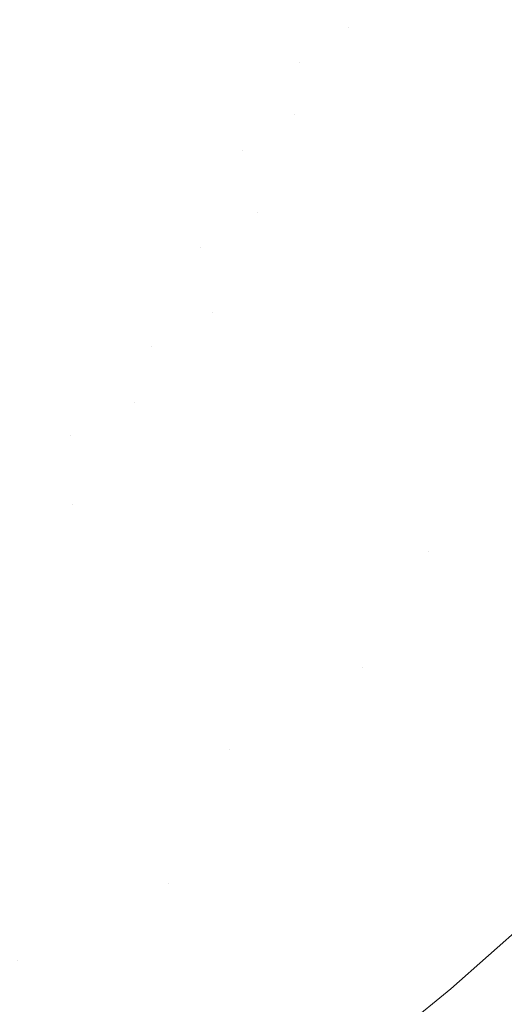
# Model space of a CAD drawing. Header units: centimetres. Extents: x -35.1 to 36.2, y 4.2 to 6.
# Tile 242 of 256: x 12.2496 to 12.3021, y 4.5001 to 4.6068. Entities that reach past the tile are written whole.
import ezdxf

# ---------------------------------------------------------------- set-up
doc = ezdxf.new("R2010")
doc.units = ezdxf.units.CM
doc.header["$LTSCALE"] = 2.54
doc.layers.add('Lucido design-1', color=7, linetype='Continuous')

# ---------------------------------------------------------------- blocks, each defined once
blk = doc.blocks.new('Gruppo-4-1')
at = {"color": 7, "linetype": 'Continuous', "lineweight": 9}
blk.add_3dface([(-34.95848, 5.90009, -2312.32217), (-34.95848, 4.30009, -2312.32217), (36.07398, 4.30009, -2312.32217), (36.07398, 5.90009, -2312.32217)], dxfattribs=at)
for points, invisible_edges in [([(36.07398, 5.90009, -2313.12217), (36.07398, 4.30009, -2313.12217), (12.18422, 4.43546, -2313.12217), (12.202, 4.44299, -2313.12217)], 10), ([(36.07398, 5.90009, -2313.12217), (12.202, 4.44299, -2313.12217), (12.21886, 4.45101, -2313.12217)], 9), ([(36.07398, 5.90009, -2313.12217), (12.21886, 4.45101, -2313.12217), (12.22365, 4.45354, -2313.12217)], 9), ([(12.22365, 4.45354, -2313.12217), (12.2348, 4.45943, -2313.12217), (36.07398, 5.90009, -2313.12217)], 10), ([(36.07398, 5.90009, -2313.12217), (12.2348, 4.45943, -2313.12217), (12.2498, 4.4682, -2313.12217)], 9), ([(36.07398, 5.90009, -2313.12217), (12.2498, 4.4682, -2313.12217), (12.26387, 4.47725, -2313.12217)], 9), ([(36.07398, 5.90009, -2313.12217), (12.26387, 4.47725, -2313.12217), (12.27704, 4.48654, -2313.12217)], 9), ([(36.07398, 5.90009, -2313.12217), (12.27704, 4.48654, -2313.12217), (12.28462, 4.49228, -2313.12217)], 9), ([(36.07398, 5.90009, -2313.12217), (12.28462, 4.49228, -2313.12217), (12.28987, 4.49654, -2313.12217)], 9), ([(12.28987, 4.49654, -2313.12217), (12.29631, 4.50178, -2313.12217), (36.07398, 5.90009, -2313.12217)], 10), ([(12.29631, 4.50178, -2313.12217), (12.30721, 4.51144, -2313.12217), (36.07398, 5.90009, -2313.12217)], 10), ([(12.28523, 4.60603, -2313.09929), (12.28265, 4.60687, -2313.09751), (12.28776, 4.61621, -2313.09751), (12.29038, 4.61546, -2313.09929)], 15), ([(12.29038, 4.61546, -2313.09929), (12.29309, 4.61468, -2313.10103), (12.28789, 4.60517, -2313.10103), (12.28523, 4.60603, -2313.09929)], 15), ([(12.29064, 4.60428, -2313.10273), (12.28789, 4.60517, -2313.10103), (12.29309, 4.61468, -2313.10103), (12.29588, 4.61388, -2313.10273)], 15), ([(12.29588, 4.61388, -2313.10273), (12.29876, 4.61305, -2313.10438), (12.29347, 4.60336, -2313.10438), (12.29064, 4.60428, -2313.10273)], 15), ([(12.29638, 4.60242, -2313.10597), (12.29347, 4.60336, -2313.10438), (12.29876, 4.61305, -2313.10438), (12.30173, 4.6122, -2313.10597)], 15), ([(12.26439, 4.60748, -2313.08416), (12.26705, 4.61193, -2313.08416), (12.26902, 4.61129, -2313.08614), (12.26634, 4.60681, -2313.08614)], 15), ([(12.30173, 4.6122, -2313.10597), (12.30478, 4.61133, -2313.10751), (12.29938, 4.60145, -2313.10751), (12.29638, 4.60242, -2313.10597)], 15), ([(12.25443, 4.6109, -2313.07207), (12.25171, 4.6066, -2313.07207), (12.25034, 4.6071, -2313.07004), (12.25305, 4.61138, -2313.07004)], 15), ([(12.25589, 4.6104, -2313.0741), (12.25315, 4.60608, -2313.0741), (12.25171, 4.6066, -2313.07207), (12.25443, 4.6109, -2313.07207)], 15), ([(12.26634, 4.60681, -2313.08614), (12.26902, 4.61129, -2313.08614), (12.27108, 4.61062, -2313.0881), (12.26838, 4.60611, -2313.0881)], 15), ([(12.30245, 4.60045, -2313.10899), (12.29938, 4.60145, -2313.10751), (12.30478, 4.61133, -2313.10751), (12.3079, 4.61043, -2313.10899)], 15), ([(12.25743, 4.60987, -2313.07613), (12.25467, 4.60552, -2313.07613), (12.25315, 4.60608, -2313.0741), (12.25589, 4.6104, -2313.0741)], 15), ([(12.25905, 4.60932, -2313.07815), (12.25627, 4.60494, -2313.07815), (12.25467, 4.60552, -2313.07613), (12.25743, 4.60987, -2313.07613)], 15), ([(12.26838, 4.60611, -2313.0881), (12.27108, 4.61062, -2313.0881), (12.27322, 4.60993, -2313.09004), (12.2705, 4.60538, -2313.09004)], 15), ([(12.2705, 4.60538, -2313.09004), (12.27322, 4.60993, -2313.09004), (12.27545, 4.60921, -2313.09195), (12.2727, 4.60462, -2313.09195)], 15), ([(12.26075, 4.60873, -2313.08016), (12.25795, 4.60433, -2313.08016), (12.25627, 4.60494, -2313.07815), (12.25905, 4.60932, -2313.07815)], 15), ([(12.26253, 4.60812, -2313.08217), (12.25972, 4.60368, -2313.08217), (12.25795, 4.60433, -2313.08016), (12.26075, 4.60873, -2313.08016)], 15), ([(12.2727, 4.60462, -2313.09195), (12.27545, 4.60921, -2313.09195), (12.27776, 4.60846, -2313.09384), (12.275, 4.60383, -2313.09384)], 15), ([(12.24905, 4.60757, -2313.06801), (12.25034, 4.6071, -2313.07004), (12.24746, 4.60281, -2313.07004), (12.24618, 4.6033, -2313.06801)], 15), ([(12.26439, 4.60748, -2313.08416), (12.26156, 4.60301, -2313.08416), (12.25972, 4.60368, -2313.08217), (12.26253, 4.60812, -2313.08217)], 15), ([(12.275, 4.60383, -2313.09384), (12.27776, 4.60846, -2313.09384), (12.28016, 4.60768, -2313.09569), (12.27738, 4.60301, -2313.09569)], 15), ([(12.27738, 4.60301, -2313.09569), (12.28016, 4.60768, -2313.09569), (12.28265, 4.60687, -2313.09751), (12.27984, 4.60216, -2313.09751)], 15), ([(12.24881, 4.60229, -2313.07207), (12.24746, 4.60281, -2313.07004), (12.25034, 4.6071, -2313.07004), (12.25171, 4.6066, -2313.07207)], 15), ([(12.25171, 4.6066, -2313.07207), (12.25315, 4.60608, -2313.0741), (12.25024, 4.60174, -2313.0741), (12.24881, 4.60229, -2313.07207)], 15), ([(12.26634, 4.60681, -2313.08614), (12.26349, 4.60231, -2313.08614), (12.26156, 4.60301, -2313.08416), (12.26439, 4.60748, -2313.08416)], 15), ([(12.26838, 4.60611, -2313.0881), (12.2655, 4.60158, -2313.0881), (12.26349, 4.60231, -2313.08614), (12.26634, 4.60681, -2313.08614)], 15), ([(12.27984, 4.60216, -2313.09751), (12.28265, 4.60687, -2313.09751), (12.28523, 4.60603, -2313.09929)], 11), ([(12.25024, 4.60174, -2313.0741), (12.25315, 4.60608, -2313.0741), (12.25467, 4.60552, -2313.07613), (12.25174, 4.60116, -2313.07613)], 15), ([(12.25174, 4.60116, -2313.07613), (12.25467, 4.60552, -2313.07613), (12.25627, 4.60494, -2313.07815), (12.25333, 4.60055, -2313.07815)], 15), ([(12.2705, 4.60538, -2313.09004), (12.2676, 4.60081, -2313.09004), (12.2655, 4.60158, -2313.0881), (12.26838, 4.60611, -2313.0881)], 15), ([(12.2727, 4.60462, -2313.09195), (12.26978, 4.60002, -2313.09195), (12.2676, 4.60081, -2313.09004), (12.2705, 4.60538, -2313.09004)], 15), ([(12.28523, 4.60603, -2313.09929), (12.27937, 4.59652, -2313.09929), (12.27984, 4.60216, -2313.09751)], 11), ([(12.28523, 4.60603, -2313.09929), (12.28789, 4.60517, -2313.10103), (12.28198, 4.59557, -2313.10103), (12.27937, 4.59652, -2313.09929)], 15), ([(12.25333, 4.60055, -2313.07815), (12.25627, 4.60494, -2313.07815), (12.25795, 4.60433, -2313.08016), (12.25499, 4.59991, -2313.08016)], 15), ([(12.25499, 4.59991, -2313.08016), (12.25795, 4.60433, -2313.08016), (12.25972, 4.60368, -2313.08217), (12.25673, 4.59923, -2313.08217)], 15), ([(12.275, 4.60383, -2313.09384), (12.27205, 4.59919, -2313.09384), (12.26978, 4.60002, -2313.09195), (12.2727, 4.60462, -2313.09195)], 15), ([(12.28467, 4.59459, -2313.10273), (12.28198, 4.59557, -2313.10103), (12.28789, 4.60517, -2313.10103), (12.29064, 4.60428, -2313.10273)], 15), ([(12.25673, 4.59923, -2313.08217), (12.25972, 4.60368, -2313.08217), (12.26156, 4.60301, -2313.08416), (12.25856, 4.59853, -2313.08416)], 15), ([(12.27738, 4.60301, -2313.09569), (12.27441, 4.59833, -2313.09569), (12.27205, 4.59919, -2313.09384), (12.275, 4.60383, -2313.09384)], 15), ([(12.29064, 4.60428, -2313.10273), (12.29347, 4.60336, -2313.10438), (12.28745, 4.59358, -2313.10438), (12.28467, 4.59459, -2313.10273)], 15), ([(12.2903, 4.59254, -2313.10597), (12.28745, 4.59358, -2313.10438), (12.29347, 4.60336, -2313.10438), (12.29638, 4.60242, -2313.10597)], 15), ([(12.24881, 4.60229, -2313.07207), (12.25024, 4.60174, -2313.0741), (12.24715, 4.59739, -2313.0741), (12.24574, 4.59796, -2313.07207)], 15), ([(12.25856, 4.59853, -2313.08416), (12.26156, 4.60301, -2313.08416), (12.26349, 4.60231, -2313.08614), (12.26046, 4.5978, -2313.08614)], 15), ([(12.26046, 4.5978, -2313.08614), (12.26349, 4.60231, -2313.08614), (12.2655, 4.60158, -2313.0881), (12.26245, 4.59703, -2313.0881)], 15), ([(12.27984, 4.60216, -2313.09751), (12.27685, 4.59744, -2313.09751), (12.27441, 4.59833, -2313.09569), (12.27738, 4.60301, -2313.09569)], 15), ([(12.27937, 4.59652, -2313.09929), (12.27685, 4.59744, -2313.09751), (12.27984, 4.60216, -2313.09751)], 11), ([(12.29638, 4.60242, -2313.10597), (12.29938, 4.60145, -2313.10751), (12.29323, 4.59147, -2313.10751), (12.2903, 4.59254, -2313.10597)], 15), ([(12.25174, 4.60116, -2313.07613), (12.24864, 4.59678, -2313.07613), (12.24715, 4.59739, -2313.0741), (12.25024, 4.60174, -2313.0741)], 15), ([(12.25333, 4.60055, -2313.07815), (12.2502, 4.59615, -2313.07815), (12.24864, 4.59678, -2313.07613), (12.25174, 4.60116, -2313.07613)], 15), ([(12.26245, 4.59703, -2313.0881), (12.2655, 4.60158, -2313.0881), (12.2676, 4.60081, -2313.09004), (12.26453, 4.59623, -2313.09004)], 15), ([(12.29624, 4.59037, -2313.10899), (12.29323, 4.59147, -2313.10751), (12.29938, 4.60145, -2313.10751), (12.30245, 4.60045, -2313.10899)], 15), ([(12.25499, 4.59991, -2313.08016), (12.25185, 4.59548, -2313.08016), (12.2502, 4.59615, -2313.07815), (12.25333, 4.60055, -2313.07815)], 15), ([(12.26453, 4.59623, -2313.09004), (12.2676, 4.60081, -2313.09004), (12.26978, 4.60002, -2313.09195), (12.26669, 4.5954, -2313.09195)], 15), ([(12.30245, 4.60045, -2313.10899), (12.3056, 4.59943, -2313.11041), (12.29933, 4.58925, -2313.11041), (12.29624, 4.59037, -2313.10899)], 15), ([(12.25673, 4.59923, -2313.08217), (12.25357, 4.59477, -2313.08217), (12.25185, 4.59548, -2313.08016), (12.25499, 4.59991, -2313.08016)], 15), ([(12.25856, 4.59853, -2313.08416), (12.25537, 4.59404, -2313.08416), (12.25357, 4.59477, -2313.08217), (12.25673, 4.59923, -2313.08217)], 15), ([(12.26669, 4.5954, -2313.09195), (12.26978, 4.60002, -2313.09195), (12.27205, 4.59919, -2313.09384), (12.26893, 4.59453, -2313.09384)], 15), ([(12.26893, 4.59453, -2313.09384), (12.27205, 4.59919, -2313.09384), (12.27441, 4.59833, -2313.09569), (12.27126, 4.59363, -2313.09569)], 15), ([(12.30882, 4.59839, -2313.11176), (12.30248, 4.5881, -2313.11176), (12.29933, 4.58925, -2313.11041), (12.3056, 4.59943, -2313.11041)], 15), ([(12.26046, 4.5978, -2313.08614), (12.25725, 4.59327, -2313.08614), (12.25537, 4.59404, -2313.08416), (12.25856, 4.59853, -2313.08416)], 15), ([(12.27126, 4.59363, -2313.09569), (12.27441, 4.59833, -2313.09569), (12.27685, 4.59744, -2313.09751), (12.27367, 4.5927, -2313.09751)], 15), ([(12.26245, 4.59703, -2313.0881), (12.25922, 4.59247, -2313.0881), (12.25725, 4.59327, -2313.08614), (12.26046, 4.5978, -2313.08614)], 15), ([(12.26453, 4.59623, -2313.09004), (12.26127, 4.59164, -2313.09004), (12.25922, 4.59247, -2313.0881), (12.26245, 4.59703, -2313.0881)], 15), ([(12.27367, 4.5927, -2313.09751), (12.27685, 4.59744, -2313.09751), (12.27937, 4.59652, -2313.09929)], 11), ([(12.24536, 4.5924, -2313.07613), (12.24864, 4.59678, -2313.07613), (12.2502, 4.59615, -2313.07815), (12.2469, 4.59174, -2313.07815)], 15), ([(12.2469, 4.59174, -2313.07815), (12.2502, 4.59615, -2313.07815), (12.25185, 4.59548, -2313.08016), (12.24852, 4.59104, -2313.08016)], 15), ([(12.26669, 4.5954, -2313.09195), (12.2634, 4.59077, -2313.09195), (12.26127, 4.59164, -2313.09004), (12.26453, 4.59623, -2313.09004)], 15), ([(12.27937, 4.59652, -2313.09929), (12.27276, 4.58695, -2313.09929), (12.27367, 4.5927, -2313.09751)], 11), ([(12.27937, 4.59652, -2313.09929), (12.28198, 4.59557, -2313.10103), (12.27531, 4.58591, -2313.10103), (12.27276, 4.58695, -2313.09929)], 15), ([(12.24852, 4.59104, -2313.08016), (12.25185, 4.59548, -2313.08016), (12.25357, 4.59477, -2313.08217), (12.25022, 4.59031, -2313.08217)], 15), ([(12.25022, 4.59031, -2313.08217), (12.25357, 4.59477, -2313.08217), (12.25537, 4.59404, -2313.08416), (12.252, 4.58954, -2313.08416)], 15), ([(12.26893, 4.59453, -2313.09384), (12.26562, 4.58986, -2313.09384), (12.2634, 4.59077, -2313.09195), (12.26669, 4.5954, -2313.09195)], 15), ([(12.27794, 4.58484, -2313.10273), (12.27531, 4.58591, -2313.10103), (12.28198, 4.59557, -2313.10103), (12.28467, 4.59459, -2313.10273)], 15), ([(12.252, 4.58954, -2313.08416), (12.25537, 4.59404, -2313.08416), (12.25725, 4.59327, -2313.08614), (12.25386, 4.58874, -2313.08614)], 15), ([(12.27126, 4.59363, -2313.09569), (12.26792, 4.58893, -2313.09569), (12.26562, 4.58986, -2313.09384), (12.26893, 4.59453, -2313.09384)], 15), ([(12.27367, 4.5927, -2313.09751), (12.2703, 4.58795, -2313.09751), (12.26792, 4.58893, -2313.09569), (12.27126, 4.59363, -2313.09569)], 15), ([(12.28467, 4.59459, -2313.10273), (12.28745, 4.59358, -2313.10438), (12.28065, 4.58374, -2313.10438), (12.27794, 4.58484, -2313.10273)], 15), ([(12.25386, 4.58874, -2313.08614), (12.25725, 4.59327, -2313.08614), (12.25922, 4.59247, -2313.0881), (12.2558, 4.58791, -2313.0881)], 15), ([(12.27276, 4.58695, -2313.09929), (12.2703, 4.58795, -2313.09751), (12.27367, 4.5927, -2313.09751)], 11), ([(12.28344, 4.5826, -2313.10597), (12.28065, 4.58374, -2313.10438), (12.28745, 4.59358, -2313.10438), (12.2903, 4.59254, -2313.10597)], 15), ([(12.2558, 4.58791, -2313.0881), (12.25922, 4.59247, -2313.0881), (12.26127, 4.59164, -2313.09004), (12.25782, 4.58704, -2313.09004)], 15), ([(12.25782, 4.58704, -2313.09004), (12.26127, 4.59164, -2313.09004), (12.2634, 4.59077, -2313.09195), (12.25993, 4.58613, -2313.09195)], 15), ([(12.2903, 4.59254, -2313.10597), (12.29323, 4.59147, -2313.10751), (12.2863, 4.58143, -2313.10751), (12.28344, 4.5826, -2313.10597)], 15), ([(12.25022, 4.59031, -2313.08217), (12.24669, 4.58585, -2313.08217), (12.24501, 4.58661, -2313.08016), (12.24852, 4.59104, -2313.08016)], 15), ([(12.25993, 4.58613, -2313.09195), (12.2634, 4.59077, -2313.09195), (12.26562, 4.58986, -2313.09384), (12.26211, 4.58519, -2313.09384)], 15), ([(12.28924, 4.58023, -2313.10899), (12.2863, 4.58143, -2313.10751), (12.29323, 4.59147, -2313.10751), (12.29624, 4.59037, -2313.10899)], 15), ([(12.252, 4.58954, -2313.08416), (12.24844, 4.58505, -2313.08416), (12.24669, 4.58585, -2313.08217), (12.25022, 4.59031, -2313.08217)], 15), ([(12.25386, 4.58874, -2313.08614), (12.25027, 4.58422, -2313.08614), (12.24844, 4.58505, -2313.08416), (12.252, 4.58954, -2313.08416)], 15), ([(12.26211, 4.58519, -2313.09384), (12.26562, 4.58986, -2313.09384), (12.26792, 4.58893, -2313.09569), (12.26438, 4.58421, -2313.09569)], 15), ([(12.29624, 4.59037, -2313.10899), (12.29933, 4.58925, -2313.11041), (12.29226, 4.57901, -2313.11041), (12.28924, 4.58023, -2313.10899)], 15), ([(12.2558, 4.58791, -2313.0881), (12.25219, 4.58335, -2313.0881), (12.25027, 4.58422, -2313.08614), (12.25386, 4.58874, -2313.08614)], 15), ([(12.26438, 4.58421, -2313.09569), (12.26792, 4.58893, -2313.09569), (12.2703, 4.58795, -2313.09751), (12.26674, 4.5832, -2313.09751)], 15), ([(12.29226, 4.57901, -2313.11041), (12.29933, 4.58925, -2313.11041), (12.30248, 4.5881, -2313.11176), (12.29534, 4.57775, -2313.11176)], 15), ([(12.25782, 4.58704, -2313.09004), (12.25418, 4.58244, -2313.09004), (12.25219, 4.58335, -2313.0881), (12.2558, 4.58791, -2313.0881)], 15), ([(12.26674, 4.5832, -2313.09751), (12.2703, 4.58795, -2313.09751), (12.27276, 4.58695, -2313.09929), (12.26917, 4.58215, -2313.09929)], 15), ([(12.29534, 4.57775, -2313.11176), (12.30248, 4.5881, -2313.11176), (12.30571, 4.58692, -2313.11304), (12.29849, 4.57647, -2313.11304)], 15), ([(12.25993, 4.58613, -2313.09195), (12.25626, 4.5815, -2313.09195), (12.25418, 4.58244, -2313.09004), (12.25782, 4.58704, -2313.09004)], 15), ([(12.26917, 4.58215, -2313.09929), (12.27276, 4.58695, -2313.09929), (12.27531, 4.58591, -2313.10103)], 11), ([(12.29849, 4.57647, -2313.11304), (12.30571, 4.58692, -2313.11304), (12.309, 4.58572, -2313.11424), (12.3017, 4.57516, -2313.11424)], 15), ([(12.26211, 4.58519, -2313.09384), (12.25842, 4.58052, -2313.09384), (12.25626, 4.5815, -2313.09195), (12.25993, 4.58613, -2313.09195)], 15), ([(12.26438, 4.58421, -2313.09569), (12.26065, 4.5795, -2313.09569), (12.25842, 4.58052, -2313.09384), (12.26211, 4.58519, -2313.09384)], 15), ([(12.27531, 4.58591, -2313.10103), (12.26785, 4.57623, -2313.10103), (12.26917, 4.58215, -2313.09929)], 11), ([(12.27041, 4.57507, -2313.10273), (12.26785, 4.57623, -2313.10103), (12.27531, 4.58591, -2313.10103), (12.27794, 4.58484, -2313.10273)], 15), ([(12.3017, 4.57516, -2313.11424), (12.309, 4.58572, -2313.11424), (12.31235, 4.5845, -2313.11538), (12.30498, 4.57382, -2313.11538)], 15), ([(12.24469, 4.58056, -2313.08416), (12.24844, 4.58505, -2313.08416), (12.25027, 4.58422, -2313.08614), (12.2465, 4.57969, -2313.08614)], 15), ([(12.2465, 4.57969, -2313.08614), (12.25027, 4.58422, -2313.08614), (12.25219, 4.58335, -2313.0881), (12.24838, 4.57879, -2313.0881)], 15), ([(12.26674, 4.5832, -2313.09751), (12.26297, 4.57845, -2313.09751), (12.26065, 4.5795, -2313.09569), (12.26438, 4.58421, -2313.09569)], 15), ([(12.27794, 4.58484, -2313.10273), (12.28065, 4.58374, -2313.10438), (12.27305, 4.57387, -2313.10438), (12.27041, 4.57507, -2313.10273)], 15), ([(12.24838, 4.57879, -2313.0881), (12.25219, 4.58335, -2313.0881), (12.25418, 4.58244, -2313.09004), (12.25035, 4.57785, -2313.09004)], 15), ([(12.26917, 4.58215, -2313.09929), (12.26537, 4.57736, -2313.09929), (12.26297, 4.57845, -2313.09751), (12.26674, 4.5832, -2313.09751)], 15), ([(12.27576, 4.57264, -2313.10597), (12.27305, 4.57387, -2313.10438), (12.28065, 4.58374, -2313.10438), (12.28344, 4.5826, -2313.10597)], 15), ([(12.25035, 4.57785, -2313.09004), (12.25418, 4.58244, -2313.09004), (12.25626, 4.5815, -2313.09195), (12.25239, 4.57687, -2313.09195)], 15), ([(12.26785, 4.57623, -2313.10103), (12.26537, 4.57736, -2313.09929), (12.26917, 4.58215, -2313.09929)], 11), ([(12.28344, 4.5826, -2313.10597), (12.2863, 4.58143, -2313.10751), (12.27855, 4.57137, -2313.10751), (12.27576, 4.57264, -2313.10597)], 15), ([(12.25239, 4.57687, -2313.09195), (12.25626, 4.5815, -2313.09195), (12.25842, 4.58052, -2313.09384), (12.25452, 4.57585, -2313.09384)], 15), ([(12.28141, 4.57007, -2313.10899), (12.27855, 4.57137, -2313.10751), (12.2863, 4.58143, -2313.10751), (12.28924, 4.58023, -2313.10899)], 15), ([(12.25452, 4.57585, -2313.09384), (12.25842, 4.58052, -2313.09384), (12.26065, 4.5795, -2313.09569), (12.25672, 4.57479, -2313.09569)], 15), ([(12.28924, 4.58023, -2313.10899), (12.29226, 4.57901, -2313.11041), (12.28434, 4.56874, -2313.11041), (12.28141, 4.57007, -2313.10899)], 15), ([(12.25035, 4.57785, -2313.09004), (12.24631, 4.57326, -2313.09004), (12.24438, 4.57424, -2313.0881), (12.24838, 4.57879, -2313.0881)], 15), ([(12.25672, 4.57479, -2313.09569), (12.26065, 4.5795, -2313.09569), (12.26297, 4.57845, -2313.09751), (12.25901, 4.5737, -2313.09751)], 15), ([(12.29534, 4.57775, -2313.11176), (12.28735, 4.56738, -2313.11176), (12.28434, 4.56874, -2313.11041), (12.29226, 4.57901, -2313.11041)], 15), ([(12.25239, 4.57687, -2313.09195), (12.24833, 4.57225, -2313.09195), (12.24631, 4.57326, -2313.09004), (12.25035, 4.57785, -2313.09004)], 15), ([(12.25901, 4.5737, -2313.09751), (12.26297, 4.57845, -2313.09751), (12.26537, 4.57736, -2313.09929), (12.26137, 4.57257, -2313.09929)], 15), ([(12.29849, 4.57647, -2313.11304), (12.29041, 4.56598, -2313.11304), (12.28735, 4.56738, -2313.11176), (12.29534, 4.57775, -2313.11176)], 15), ([(12.25452, 4.57585, -2313.09384), (12.25042, 4.57119, -2313.09384), (12.24833, 4.57225, -2313.09195), (12.25239, 4.57687, -2313.09195)], 15), ([(12.26137, 4.57257, -2313.09929), (12.26537, 4.57736, -2313.09929), (12.26785, 4.57623, -2313.10103), (12.26382, 4.5714, -2313.10103)], 15), ([(12.25672, 4.57479, -2313.09569), (12.25259, 4.5701, -2313.09569), (12.25042, 4.57119, -2313.09384), (12.25452, 4.57585, -2313.09384)], 15), ([(12.26382, 4.5714, -2313.10103), (12.26785, 4.57623, -2313.10103), (12.27041, 4.57507, -2313.10273)], 11), ([(12.3017, 4.57516, -2313.11424), (12.29354, 4.56456, -2313.11424), (12.29041, 4.56598, -2313.11304), (12.29849, 4.57647, -2313.11304)], 15), ([(12.25901, 4.5737, -2313.09751), (12.25484, 4.56896, -2313.09751), (12.25259, 4.5701, -2313.09569), (12.25672, 4.57479, -2313.09569)], 15), ([(12.27041, 4.57507, -2313.10273), (12.26205, 4.56532, -2313.10273), (12.26382, 4.5714, -2313.10103)], 11), ([(12.27041, 4.57507, -2313.10273), (12.27305, 4.57387, -2313.10438), (12.26461, 4.56403, -2313.10438), (12.26205, 4.56532, -2313.10273)], 15), ([(12.30498, 4.57382, -2313.11538), (12.29673, 4.56311, -2313.11538), (12.29354, 4.56456, -2313.11424), (12.3017, 4.57516, -2313.11424)], 15), ([(12.26137, 4.57257, -2313.09929), (12.25716, 4.56779, -2313.09929), (12.25484, 4.56896, -2313.09751), (12.25901, 4.5737, -2313.09751)], 15), ([(12.26724, 4.5627, -2313.10597), (12.26461, 4.56403, -2313.10438), (12.27305, 4.57387, -2313.10438), (12.27576, 4.57264, -2313.10597)], 15), ([(12.30831, 4.57246, -2313.11643), (12.29997, 4.56164, -2313.11643), (12.29673, 4.56311, -2313.11538), (12.30498, 4.57382, -2313.11538)], 15), ([(12.26382, 4.5714, -2313.10103), (12.25957, 4.56657, -2313.10103), (12.25716, 4.56779, -2313.09929), (12.26137, 4.57257, -2313.09929)], 15), ([(12.27576, 4.57264, -2313.10597), (12.27855, 4.57137, -2313.10751), (12.26994, 4.56133, -2313.10751), (12.26724, 4.5627, -2313.10597)], 15), ([(12.30327, 4.56014, -2313.1174), (12.29997, 4.56164, -2313.11643), (12.30831, 4.57246, -2313.11643)], 11), ([(12.24406, 4.56765, -2313.09195), (12.24833, 4.57225, -2313.09195), (12.25042, 4.57119, -2313.09384), (12.24611, 4.56655, -2313.09384)], 15), ([(12.26205, 4.56532, -2313.10273), (12.25957, 4.56657, -2313.10103), (12.26382, 4.5714, -2313.10103)], 11), ([(12.27272, 4.55993, -2313.10899), (12.26994, 4.56133, -2313.10751), (12.27855, 4.57137, -2313.10751), (12.28141, 4.57007, -2313.10899)], 15), ([(12.24611, 4.56655, -2313.09384), (12.25042, 4.57119, -2313.09384), (12.25259, 4.5701, -2313.09569), (12.24825, 4.56542, -2313.09569)], 15), ([(12.24825, 4.56542, -2313.09569), (12.25259, 4.5701, -2313.09569), (12.25484, 4.56896, -2313.09751), (12.25046, 4.56424, -2313.09751)], 15), ([(12.28141, 4.57007, -2313.10899), (12.28434, 4.56874, -2313.11041), (12.27556, 4.5585, -2313.11041), (12.27272, 4.55993, -2313.10899)], 15), ([(12.25046, 4.56424, -2313.09751), (12.25484, 4.56896, -2313.09751), (12.25716, 4.56779, -2313.09929), (12.25274, 4.56302, -2313.09929)], 15), ([(12.27847, 4.55703, -2313.11176), (12.27556, 4.5585, -2313.11041), (12.28434, 4.56874, -2313.11041), (12.28735, 4.56738, -2313.11176)], 15), ([(12.25274, 4.56302, -2313.09929), (12.25716, 4.56779, -2313.09929), (12.25957, 4.56657, -2313.10103), (12.25511, 4.56176, -2313.10103)], 15), ([(12.28735, 4.56738, -2313.11176), (12.29041, 4.56598, -2313.11304), (12.28144, 4.55552, -2313.11304), (12.27847, 4.55703, -2313.11176)], 15), ([(12.25511, 4.56176, -2313.10103), (12.25957, 4.56657, -2313.10103), (12.26205, 4.56532, -2313.10273)], 11), ([(12.28144, 4.55552, -2313.11304), (12.29041, 4.56598, -2313.11304), (12.29354, 4.56456, -2313.11424), (12.28448, 4.55399, -2313.11424)], 15), ([(12.25046, 4.56424, -2313.09751), (12.24586, 4.55954, -2313.09751), (12.24369, 4.56076, -2313.09569), (12.24825, 4.56542, -2313.09569)], 15), ([(12.26205, 4.56532, -2313.10273), (12.25283, 4.55564, -2313.10273), (12.25511, 4.56176, -2313.10103)], 11), ([(12.26205, 4.56532, -2313.10273), (12.26461, 4.56403, -2313.10438), (12.2553, 4.55425, -2313.10438), (12.25283, 4.55564, -2313.10273)], 15), ([(12.25274, 4.56302, -2313.09929), (12.24811, 4.55828, -2313.09929), (12.24586, 4.55954, -2313.09751), (12.25046, 4.56424, -2313.09751)], 15), ([(12.25784, 4.55283, -2313.10597), (12.2553, 4.55425, -2313.10438), (12.26461, 4.56403, -2313.10438), (12.26724, 4.5627, -2313.10597)], 15), ([(12.28448, 4.55399, -2313.11424), (12.29354, 4.56456, -2313.11424), (12.29673, 4.56311, -2313.11538), (12.28757, 4.55243, -2313.11538)], 15), ([(12.25511, 4.56176, -2313.10103), (12.25043, 4.55698, -2313.10103), (12.24811, 4.55828, -2313.09929), (12.25274, 4.56302, -2313.09929)], 15), ([(12.26724, 4.5627, -2313.10597), (12.26994, 4.56133, -2313.10751), (12.26045, 4.55136, -2313.10751), (12.25784, 4.55283, -2313.10597)], 15), ([(12.28757, 4.55243, -2313.11538), (12.29673, 4.56311, -2313.11538), (12.29997, 4.56164, -2313.11643), (12.29071, 4.55084, -2313.11643)], 15), ([(12.25283, 4.55564, -2313.10273), (12.25043, 4.55698, -2313.10103), (12.25511, 4.56176, -2313.10103)], 11), ([(12.29071, 4.55084, -2313.11643), (12.29997, 4.56164, -2313.11643), (12.30327, 4.56014, -2313.1174), (12.29391, 4.54923, -2313.1174)], 15), ([(12.26313, 4.54986, -2313.10899), (12.26045, 4.55136, -2313.10751), (12.26994, 4.56133, -2313.10751), (12.27272, 4.55993, -2313.10899)], 15), ([(12.27272, 4.55993, -2313.10899), (12.27556, 4.5585, -2313.11041), (12.26587, 4.54832, -2313.11041), (12.26313, 4.54986, -2313.10899)], 15), ([(12.29391, 4.54923, -2313.1174), (12.30327, 4.56014, -2313.1174), (12.30661, 4.55862, -2313.11829)], 11), ([(12.26868, 4.54675, -2313.11176), (12.26587, 4.54832, -2313.11041), (12.27556, 4.5585, -2313.11041), (12.27847, 4.55703, -2313.11176)], 15), ([(12.30661, 4.55862, -2313.11829), (12.28672, 4.53664, -2313.11829), (12.29391, 4.54923, -2313.1174)], 11), ([(12.30661, 4.55862, -2313.11829), (12.31, 4.55708, -2313.11909), (12.28989, 4.53486, -2313.11909), (12.28672, 4.53664, -2313.11829)], 15), ([(12.24326, 4.55357, -2313.09929), (12.24811, 4.55828, -2313.09929), (12.25043, 4.55698, -2313.10103), (12.24554, 4.55223, -2313.10103)], 15), ([(12.24554, 4.55223, -2313.10103), (12.25043, 4.55698, -2313.10103), (12.25283, 4.55564, -2313.10273), (12.24789, 4.55084, -2313.10273)], 15), ([(12.27847, 4.55703, -2313.11176), (12.28144, 4.55552, -2313.11304), (12.27155, 4.54514, -2313.11304), (12.26868, 4.54675, -2313.11176)], 15), ([(12.2931, 4.53306, -2313.11981), (12.28989, 4.53486, -2313.11909), (12.31, 4.55708, -2313.11909), (12.31343, 4.55553, -2313.11981)], 15), ([(12.24789, 4.55084, -2313.10273), (12.25283, 4.55564, -2313.10273), (12.2553, 4.55425, -2313.10438)], 11), ([(12.28448, 4.55399, -2313.11424), (12.27448, 4.5435, -2313.11424), (12.27155, 4.54514, -2313.11304), (12.28144, 4.55552, -2313.11304)], 15), ([(12.31343, 4.55553, -2313.11981), (12.31689, 4.55395, -2313.12043), (12.29634, 4.53124, -2313.12043), (12.2931, 4.53306, -2313.11981)], 15), ([(12.2553, 4.55425, -2313.10438), (12.24509, 4.5446, -2313.10438), (12.24789, 4.55084, -2313.10273)], 11), ([(12.24753, 4.54308, -2313.10597), (12.24509, 4.5446, -2313.10438), (12.2553, 4.55425, -2313.10438), (12.25784, 4.55283, -2313.10597)], 15), ([(12.28757, 4.55243, -2313.11538), (12.27746, 4.54182, -2313.11538), (12.27448, 4.5435, -2313.11424), (12.28448, 4.55399, -2313.11424)], 15), ([(12.29961, 4.52941, -2313.12096), (12.29634, 4.53124, -2313.12043), (12.31689, 4.55395, -2313.12043), (12.32039, 4.55237, -2313.12096)], 15), ([(12.25784, 4.55283, -2313.10597), (12.26045, 4.55136, -2313.10751), (12.25004, 4.54152, -2313.10751), (12.24753, 4.54308, -2313.10597)], 15), ([(12.29071, 4.55084, -2313.11643), (12.2805, 4.54012, -2313.11643), (12.27746, 4.54182, -2313.11538), (12.28757, 4.55243, -2313.11538)], 15), ([(12.32039, 4.55237, -2313.12096), (12.32391, 4.55077, -2313.12139), (12.30291, 4.52756, -2313.12139), (12.29961, 4.52941, -2313.12096)], 15), ([(12.25261, 4.53992, -2313.10899), (12.25004, 4.54152, -2313.10751), (12.26045, 4.55136, -2313.10751), (12.26313, 4.54986, -2313.10899)], 15), ([(12.26313, 4.54986, -2313.10899), (12.26587, 4.54832, -2313.11041), (12.25525, 4.53828, -2313.11041), (12.25261, 4.53992, -2313.10899)], 15), ([(12.29391, 4.54923, -2313.1174), (12.28359, 4.53839, -2313.1174), (12.2805, 4.54012, -2313.11643), (12.29071, 4.55084, -2313.11643)], 15), ([(12.28672, 4.53664, -2313.11829), (12.28359, 4.53839, -2313.1174), (12.29391, 4.54923, -2313.1174)], 11), ([(12.25795, 4.5366, -2313.11176), (12.25525, 4.53828, -2313.11041), (12.26587, 4.54832, -2313.11041), (12.26868, 4.54675, -2313.11176)], 15), ([(12.26868, 4.54675, -2313.11176), (12.27155, 4.54514, -2313.11304), (12.26071, 4.53488, -2313.11304), (12.25795, 4.5366, -2313.11176)], 15), ([(12.26352, 4.53313, -2313.11424), (12.26071, 4.53488, -2313.11304), (12.27155, 4.54514, -2313.11304), (12.27448, 4.5435, -2313.11424)], 15), ([(12.27448, 4.5435, -2313.11424), (12.27746, 4.54182, -2313.11538), (12.26639, 4.53135, -2313.11538), (12.26352, 4.53313, -2313.11424)], 15), ([(12.24753, 4.54308, -2313.10597), (12.25004, 4.54152, -2313.10751), (12.2387, 4.53186, -2313.10751), (12.23631, 4.53352, -2313.10597)], 15), ([(12.24116, 4.53016, -2313.10899), (12.2387, 4.53186, -2313.10751), (12.25004, 4.54152, -2313.10751), (12.25261, 4.53992, -2313.10899)], 15), ([(12.26639, 4.53135, -2313.11538), (12.27746, 4.54182, -2313.11538), (12.2805, 4.54012, -2313.11643), (12.26931, 4.52953, -2313.11643)], 15), ([(12.25261, 4.53992, -2313.10899), (12.25525, 4.53828, -2313.11041), (12.24368, 4.52842, -2313.11041), (12.24116, 4.53016, -2313.10899)], 15), ([(12.26931, 4.52953, -2313.11643), (12.2805, 4.54012, -2313.11643), (12.28359, 4.53839, -2313.1174), (12.27227, 4.52769, -2313.1174)], 15), ([(12.24626, 4.52664, -2313.11176), (12.24368, 4.52842, -2313.11041), (12.25525, 4.53828, -2313.11041), (12.25795, 4.5366, -2313.11176)], 15), ([(12.27227, 4.52769, -2313.1174), (12.28359, 4.53839, -2313.1174), (12.28672, 4.53664, -2313.11829)], 11), ([(12.25795, 4.5366, -2313.11176), (12.26071, 4.53488, -2313.11304), (12.2489, 4.52482, -2313.11304), (12.24626, 4.52664, -2313.11176)], 15), ([(12.28672, 4.53664, -2313.11829), (12.26282, 4.5152, -2313.11829), (12.27227, 4.52769, -2313.1174)], 11), ([(12.28672, 4.53664, -2313.11829), (12.28989, 4.53486, -2313.11909), (12.26573, 4.51319, -2313.11909), (12.26282, 4.5152, -2313.11829)], 15), ([(12.25159, 4.52296, -2313.11424), (12.2489, 4.52482, -2313.11304), (12.26071, 4.53488, -2313.11304), (12.26352, 4.53313, -2313.11424)], 15), ([(12.26868, 4.51115, -2313.11981), (12.26573, 4.51319, -2313.11909), (12.28989, 4.53486, -2313.11909), (12.2931, 4.53306, -2313.11981)], 15), ([(12.26352, 4.53313, -2313.11424), (12.26639, 4.53135, -2313.11538), (12.25433, 4.52107, -2313.11538), (12.25159, 4.52296, -2313.11424)], 15), ([(12.2931, 4.53306, -2313.11981), (12.29634, 4.53124, -2313.12043), (12.27166, 4.5091, -2313.12043), (12.26868, 4.51115, -2313.11981)], 15), ([(12.26931, 4.52953, -2313.11643), (12.25711, 4.51914, -2313.11643), (12.25433, 4.52107, -2313.11538), (12.26639, 4.53135, -2313.11538)], 15), ([(12.27466, 4.50702, -2313.12096), (12.27166, 4.5091, -2313.12043), (12.29634, 4.53124, -2313.12043), (12.29961, 4.52941, -2313.12096)], 15), ([(12.27227, 4.52769, -2313.1174), (12.25995, 4.51719, -2313.1174), (12.25711, 4.51914, -2313.11643), (12.26931, 4.52953, -2313.11643)], 15), ([(12.29961, 4.52941, -2313.12096), (12.30291, 4.52756, -2313.12139), (12.27768, 4.50493, -2313.12139), (12.27466, 4.50702, -2313.12096)], 15), ([(12.26282, 4.5152, -2313.11829), (12.25995, 4.51719, -2313.1174), (12.27227, 4.52769, -2313.1174)], 11), ([(12.28073, 4.50283, -2313.12173), (12.27768, 4.50493, -2313.12139), (12.30291, 4.52756, -2313.12139), (12.30622, 4.5257, -2313.12173)], 15), ([(12.30622, 4.5257, -2313.12173), (12.30955, 4.52384, -2313.12197), (12.28378, 4.50072, -2313.12197), (12.28073, 4.50283, -2313.12173)], 15), ([(12.23866, 4.51305, -2313.11424), (12.23611, 4.51501, -2313.11304), (12.2489, 4.52482, -2313.11304), (12.25159, 4.52296, -2313.11424)], 15), ([(12.28685, 4.4986, -2313.12212), (12.28378, 4.50072, -2313.12197), (12.30955, 4.52384, -2313.12197), (12.31289, 4.52196, -2313.12212)], 15), ([(12.25159, 4.52296, -2313.11424), (12.25433, 4.52107, -2313.11538), (12.24126, 4.51105, -2313.11538), (12.23866, 4.51305, -2313.11424)], 15), ([(12.24126, 4.51105, -2313.11538), (12.25433, 4.52107, -2313.11538), (12.25711, 4.51914, -2313.11643), (12.24391, 4.50901, -2313.11643)], 15), ([(12.30721, 4.51144, -2313.12217), (12.29631, 4.50178, -2313.12217), (12.28685, 4.4986, -2313.12212), (12.31289, 4.52196, -2313.12212)], 14), ([(12.24391, 4.50901, -2313.11643), (12.25711, 4.51914, -2313.11643), (12.25995, 4.51719, -2313.1174), (12.2466, 4.50695, -2313.1174)], 15), ([(12.2466, 4.50695, -2313.1174), (12.25995, 4.51719, -2313.1174), (12.26282, 4.5152, -2313.11829), (12.24933, 4.50485, -2313.11829)], 15), ([(12.24933, 4.50485, -2313.11829), (12.26282, 4.5152, -2313.11829), (12.26573, 4.51319, -2313.11909)], 11), ([(12.26573, 4.51319, -2313.11909), (12.23741, 4.49261, -2313.11909), (12.24933, 4.50485, -2313.11829)], 11), ([(12.24004, 4.49035, -2313.11981), (12.23741, 4.49261, -2313.11909), (12.26573, 4.51319, -2313.11909), (12.26868, 4.51115, -2313.11981)], 15), ([(12.26868, 4.51115, -2313.11981), (12.27166, 4.5091, -2313.12043), (12.24271, 4.48806, -2313.12043), (12.24004, 4.49035, -2313.11981)], 15), ([(12.2454, 4.48576, -2313.12096), (12.24271, 4.48806, -2313.12043), (12.27166, 4.5091, -2313.12043), (12.27466, 4.50702, -2313.12096)], 15), ([(12.27466, 4.50702, -2313.12096), (12.27768, 4.50493, -2313.12139), (12.24811, 4.48344, -2313.12139), (12.2454, 4.48576, -2313.12096)], 15), ([(12.25083, 4.48111, -2313.12173), (12.24811, 4.48344, -2313.12139), (12.27768, 4.50493, -2313.12139), (12.28073, 4.50283, -2313.12173)], 15), ([(12.28073, 4.50283, -2313.12173), (12.28378, 4.50072, -2313.12197), (12.25357, 4.47877, -2313.12197), (12.25083, 4.48111, -2313.12173)], 15), ([(12.29631, 4.50178, -2313.12217), (12.28987, 4.49654, -2313.12217), (12.28685, 4.4986, -2313.12212)], 10), ([(12.25631, 4.47642, -2313.12212), (12.25357, 4.47877, -2313.12197), (12.28378, 4.50072, -2313.12197), (12.28685, 4.4986, -2313.12212)], 15)]:
    blk.add_3dface(points, dxfattribs=dict(at, invisible_edges=invisible_edges))

msp = doc.modelspace()

# ---------------------------------------------------------------- block references
at = {"layer": 'Lucido design-1', "color": 7}
msp.add_blockref('Gruppo-4-1', (0, 0), dxfattribs=at)

doc.saveas('drawing.dxf')
